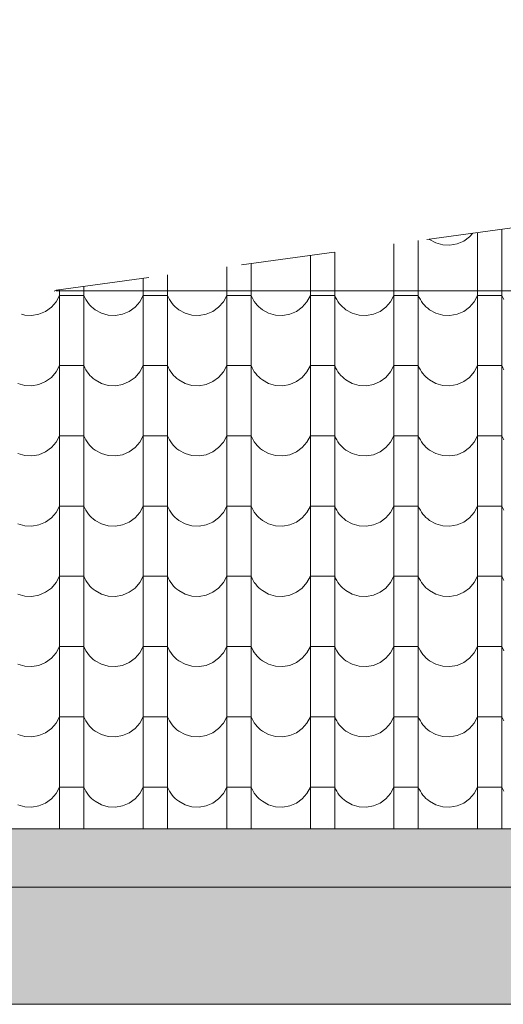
# Model space of a CAD drawing. Header units: millimetres. Extents: x -68772 to 137055, y -73300 to 19650.
# Tile 136 of 212: x 69150 to 70391, y -46900 to -44376. Entities that reach past the tile are written whole.
import ezdxf

# ---------------------------------------------------------------- set-up
doc = ezdxf.new("R2010")
doc.units = ezdxf.units.MM
doc.header["$MEASUREMENT"] = 0
doc.linetypes.add('Przerywana', pattern=[480, 240, -240])
for name, color, linetype, lineweight in [('Nowe_440-K Belki_Nr_pióra__1', 7, 'Continuous', 18), ('Nowe_810-G Ogólne_Nr_pióra__1', 7, 'Continuous', 18), ('Nowe_810-G Ogólne_Nr_pióra__26', 13, 'Continuous', 18), ('Nowe_NIEWIDOCZNE DACHY_Nr_pióra__1', 7, 'Continuous', 18)]:
    doc.layers.add(name, color=color, linetype=linetype, lineweight=lineweight)

# ---------------------------------------------------------------- blocks, each defined once
blk = doc.blocks.new('*X50')
at = {"layer": 'Nowe_810-G Ogólne_Nr_pióra__26', "color": 13, "linetype": 'Continuous', "lineweight": 18}
for p, q in [((70304, -44932.9), (70312.3, -44923.4)), ((70324.8, -44921.7), (70324.8, -45012.5)), ((70387.2, -44913.1), (70387.2, -45012.5)), ((70110.3, -44950.9), (70110.3, -45012.5)), ((70172.7, -44942.4), (70172.7, -45012.5)), ((70200.5, -44938.6), (70201.6, -44939.4)), ((70201.6, -44939.4), (70217.8, -44948.3)), ((70217.8, -44948.3), (70235.5, -44953.3)), ((70235.5, -44953.3), (70253.9, -44954.3)), ((70253.9, -44954.3), (70272.1, -44951)), ((70272.1, -44951), (70289.1, -44943.8)), ((70289.1, -44943.8), (70304, -44932.9)), ((69895.8, -44980.2), (69895.8, -45012.5)), ((69958.2, -44971.7), (69958.2, -45012.5)), ((69743.7, -45000.9), (69743.7, -45012.5)), ((69529.2, -45030.2), (69529.2, -45192.5)), ((69681.3, -45009.4), (69681.3, -45012.5)), ((69681.3, -45012.5), (69681.3, -45192.5)), ((69743.7, -45012.5), (69743.7, -45192.5)), ((69895.8, -45012.5), (69895.8, -45192.5)), ((69958.2, -45012.5), (69958.2, -45192.5)), ((70110.3, -45012.5), (70110.3, -45192.5)), ((70172.7, -45012.5), (70172.7, -45192.5)), ((70324.8, -45012.5), (70324.8, -45192.5)), ((70387.2, -45012.5), (70387.2, -45192.5)), ((69466.8, -45038.7), (69466.8, -45192.5)), ((69252.3, -45067.9), (69252.3, -45192.5)), ((69314.7, -45059.4), (69314.7, -45192.5)), ((69231.5, -45113), (69243.6, -45099)), ((69243.6, -45099), (69252.3, -45082.7)), ((69283.5, -45082.7), (69252.3, -45082.7)), ((69314.7, -45082.7), (69283.5, -45082.7)), ((69314.7, -45082.7), (69317.1, -45088.2)), ((69317.1, -45088.2), (69319.9, -45093.4)), ((69319.9, -45093.4), (69323, -45098.4)), ((69323, -45098.4), (69326.5, -45103.2)), ((69326.5, -45103.2), (69330.3, -45107.7)), ((69446, -45113), (69458.1, -45099)), ((69458.1, -45099), (69466.8, -45082.7)), ((69498, -45082.7), (69466.8, -45082.7)), ((69529.2, -45082.7), (69498, -45082.7)), ((69529.2, -45082.7), (69531.6, -45088.2)), ((69531.6, -45088.2), (69534.4, -45093.4)), ((69534.4, -45093.4), (69537.5, -45098.4)), ((69537.5, -45098.4), (69541, -45103.2)), ((69541, -45103.2), (69544.8, -45107.7)), ((69660.5, -45113), (69672.6, -45099)), ((69672.6, -45099), (69681.3, -45082.7)), ((69712.5, -45082.7), (69681.3, -45082.7)), ((69743.7, -45082.7), (69712.5, -45082.7)), ((69743.7, -45082.7), (69746.1, -45088.2)), ((69746.1, -45088.2), (69748.9, -45093.4)), ((69748.9, -45093.4), (69752, -45098.4)), ((69752, -45098.4), (69755.5, -45103.2)), ((69755.5, -45103.2), (69759.3, -45107.7)), ((69875, -45113), (69887.1, -45099)), ((69887.1, -45099), (69895.8, -45082.7)), ((69927, -45082.7), (69895.8, -45082.7)), ((69958.2, -45082.7), (69927, -45082.7)), ((69958.2, -45082.7), (69960.6, -45088.2)), ((69960.6, -45088.2), (69963.4, -45093.4)), ((69963.4, -45093.4), (69966.5, -45098.4)), ((69966.5, -45098.4), (69970, -45103.2)), ((69970, -45103.2), (69973.8, -45107.7)), ((70089.5, -45113), (70101.6, -45099)), ((70101.6, -45099), (70110.3, -45082.7)), ((70141.5, -45082.7), (70110.3, -45082.7)), ((70172.7, -45082.7), (70141.5, -45082.7)), ((70172.7, -45082.7), (70175.1, -45088.2)), ((70175.1, -45088.2), (70177.9, -45093.4)), ((70177.9, -45093.4), (70181, -45098.4)), ((70181, -45098.4), (70184.5, -45103.2)), ((70184.5, -45103.2), (70188.3, -45107.7)), ((70304, -45113), (70316.1, -45099)), ((70316.1, -45099), (70324.8, -45082.7)), ((70356, -45082.7), (70324.8, -45082.7)), ((70387.2, -45082.7), (70356, -45082.7)), ((70387.2, -45082.7), (70389.6, -45088.2)), ((70389.6, -45088.2), (70392.4, -45093.4)), ((69155, -45131.1), (69163, -45133.4)), ((69181.4, -45134.3), (69199.6, -45131.1)), ((69199.6, -45131.1), (69216.6, -45123.8)), ((69216.6, -45123.8), (69231.5, -45113)), ((69330.3, -45107.7), (69334.4, -45112)), ((69334.4, -45112), (69338.9, -45115.9)), ((69338.9, -45115.9), (69343.6, -45119.5)), ((69343.6, -45119.5), (69359.8, -45128.4)), ((69359.8, -45128.4), (69377.5, -45133.4)), ((69395.9, -45134.3), (69414.1, -45131.1)), ((69414.1, -45131.1), (69431.1, -45123.8)), ((69431.1, -45123.8), (69446, -45113)), ((69544.8, -45107.7), (69548.9, -45112)), ((69548.9, -45112), (69553.4, -45115.9)), ((69553.4, -45115.9), (69558.1, -45119.5)), ((69558.1, -45119.5), (69574.3, -45128.4)), ((69574.3, -45128.4), (69592, -45133.4)), ((69610.4, -45134.3), (69628.6, -45131.1)), ((69628.6, -45131.1), (69645.6, -45123.8)), ((69645.6, -45123.8), (69660.5, -45113)), ((69759.3, -45107.7), (69763.4, -45112)), ((69763.4, -45112), (69767.9, -45115.9)), ((69767.9, -45115.9), (69772.6, -45119.5)), ((69772.6, -45119.5), (69788.8, -45128.4)), ((69788.8, -45128.4), (69806.5, -45133.4)), ((69824.9, -45134.3), (69843.1, -45131.1)), ((69843.1, -45131.1), (69860.1, -45123.8)), ((69860.1, -45123.8), (69875, -45113)), ((69973.8, -45107.7), (69977.9, -45112)), ((69977.9, -45112), (69982.4, -45115.9)), ((69982.4, -45115.9), (69987.1, -45119.5)), ((69987.1, -45119.5), (70003.3, -45128.4)), ((70003.3, -45128.4), (70021, -45133.4)), ((70039.4, -45134.3), (70057.6, -45131.1)), ((70057.6, -45131.1), (70074.6, -45123.8)), ((70074.6, -45123.8), (70089.5, -45113)), ((70188.3, -45107.7), (70192.4, -45112)), ((70192.4, -45112), (70196.9, -45115.9)), ((70196.9, -45115.9), (70201.6, -45119.5)), ((70201.6, -45119.5), (70217.8, -45128.4)), ((70217.8, -45128.4), (70235.5, -45133.4)), ((70253.9, -45134.3), (70272.1, -45131.1)), ((70272.1, -45131.1), (70289.1, -45123.8)), ((70289.1, -45123.8), (70304, -45113)), ((69163, -45133.4), (69181.4, -45134.3)), ((69377.5, -45133.4), (69395.9, -45134.3)), ((69592, -45133.4), (69610.4, -45134.3)), ((69806.5, -45133.4), (69824.9, -45134.3)), ((70021, -45133.4), (70039.4, -45134.3)), ((70235.5, -45133.4), (70253.9, -45134.3)), ((69252.3, -45192.5), (69252.3, -45372.6)), ((69314.7, -45192.5), (69314.7, -45372.6)), ((69466.8, -45192.5), (69466.8, -45372.6)), ((69529.2, -45192.5), (69529.2, -45372.6)), ((69681.3, -45192.5), (69681.3, -45372.6)), ((69743.7, -45192.5), (69743.7, -45372.6)), ((69895.8, -45192.5), (69895.8, -45372.6)), ((69958.2, -45192.5), (69958.2, -45372.6)), ((70110.3, -45192.5), (70110.3, -45372.6)), ((70172.7, -45192.5), (70172.7, -45372.6)), ((70324.8, -45192.5), (70324.8, -45372.6)), ((70387.2, -45192.5), (70387.2, -45372.6)), ((69231.5, -45293), (69243.6, -45279.1)), ((69243.6, -45279.1), (69252.3, -45262.8)), ((69283.5, -45262.8), (69252.3, -45262.8)), ((69314.7, -45262.8), (69283.5, -45262.8)), ((69314.7, -45262.8), (69317.1, -45268.2)), ((69317.1, -45268.2), (69319.9, -45273.5)), ((69319.9, -45273.5), (69323, -45278.5)), ((69323, -45278.5), (69326.5, -45283.3)), ((69326.5, -45283.3), (69330.3, -45287.8)), ((69446, -45293), (69458.1, -45279.1)), ((69458.1, -45279.1), (69466.8, -45262.8)), ((69498, -45262.8), (69466.8, -45262.8)), ((69529.2, -45262.8), (69498, -45262.8)), ((69529.2, -45262.8), (69531.6, -45268.2)), ((69531.6, -45268.2), (69534.4, -45273.5)), ((69534.4, -45273.5), (69537.5, -45278.5)), ((69537.5, -45278.5), (69541, -45283.3)), ((69541, -45283.3), (69544.8, -45287.8)), ((69660.5, -45293), (69672.6, -45279.1)), ((69672.6, -45279.1), (69681.3, -45262.8)), ((69712.5, -45262.8), (69681.3, -45262.8)), ((69743.7, -45262.8), (69712.5, -45262.8)), ((69743.7, -45262.8), (69746.1, -45268.2)), ((69746.1, -45268.2), (69748.9, -45273.5)), ((69748.9, -45273.5), (69752, -45278.5)), ((69752, -45278.5), (69755.5, -45283.3)), ((69755.5, -45283.3), (69759.3, -45287.8)), ((69875, -45293), (69887.1, -45279.1)), ((69887.1, -45279.1), (69895.8, -45262.8)), ((69927, -45262.8), (69895.8, -45262.8)), ((69958.2, -45262.8), (69927, -45262.8)), ((69958.2, -45262.8), (69960.6, -45268.2)), ((69960.6, -45268.2), (69963.4, -45273.5)), ((69963.4, -45273.5), (69966.5, -45278.5)), ((69966.5, -45278.5), (69970, -45283.3)), ((69970, -45283.3), (69973.8, -45287.8)), ((70089.5, -45293), (70101.6, -45279.1)), ((70101.6, -45279.1), (70110.3, -45262.8)), ((70141.5, -45262.8), (70110.3, -45262.8)), ((70172.7, -45262.8), (70141.5, -45262.8)), ((70172.7, -45262.8), (70175.1, -45268.2)), ((70175.1, -45268.2), (70177.9, -45273.5)), ((70177.9, -45273.5), (70181, -45278.5)), ((70181, -45278.5), (70184.5, -45283.3)), ((70184.5, -45283.3), (70188.3, -45287.8)), ((70304, -45293), (70316.1, -45279.1)), ((70316.1, -45279.1), (70324.8, -45262.8)), ((70356, -45262.8), (70324.8, -45262.8)), ((70387.2, -45262.8), (70356, -45262.8)), ((70387.2, -45262.8), (70389.6, -45268.2)), ((70389.6, -45268.2), (70392.4, -45273.5)), ((69145.3, -45308.4), (69163, -45313.4)), ((69199.6, -45311.1), (69216.6, -45303.9)), ((69216.6, -45303.9), (69231.5, -45293)), ((69330.3, -45287.8), (69334.4, -45292)), ((69334.4, -45292), (69338.9, -45295.9)), ((69338.9, -45295.9), (69343.6, -45299.5)), ((69343.6, -45299.5), (69359.8, -45308.4)), ((69359.8, -45308.4), (69377.5, -45313.4)), ((69414.1, -45311.1), (69431.1, -45303.9)), ((69431.1, -45303.9), (69446, -45293)), ((69544.8, -45287.8), (69548.9, -45292)), ((69548.9, -45292), (69553.4, -45295.9)), ((69553.4, -45295.9), (69558.1, -45299.5)), ((69558.1, -45299.5), (69574.3, -45308.4)), ((69574.3, -45308.4), (69592, -45313.4)), ((69628.6, -45311.1), (69645.6, -45303.9)), ((69645.6, -45303.9), (69660.5, -45293)), ((69759.3, -45287.8), (69763.4, -45292)), ((69763.4, -45292), (69767.9, -45295.9)), ((69767.9, -45295.9), (69772.6, -45299.5)), ((69772.6, -45299.5), (69788.8, -45308.4)), ((69788.8, -45308.4), (69806.5, -45313.4)), ((69843.1, -45311.1), (69860.1, -45303.9)), ((69860.1, -45303.9), (69875, -45293)), ((69973.8, -45287.8), (69977.9, -45292)), ((69977.9, -45292), (69982.4, -45295.9)), ((69982.4, -45295.9), (69987.1, -45299.5)), ((69987.1, -45299.5), (70003.3, -45308.4)), ((70003.3, -45308.4), (70021, -45313.4)), ((70057.6, -45311.1), (70074.6, -45303.9)), ((70074.6, -45303.9), (70089.5, -45293)), ((70188.3, -45287.8), (70192.4, -45292)), ((70192.4, -45292), (70196.9, -45295.9)), ((70196.9, -45295.9), (70201.6, -45299.5)), ((70201.6, -45299.5), (70217.8, -45308.4)), ((70217.8, -45308.4), (70235.5, -45313.4)), ((70272.1, -45311.1), (70289.1, -45303.9)), ((70289.1, -45303.9), (70304, -45293)), ((69163, -45313.4), (69181.4, -45314.4)), ((69181.4, -45314.4), (69199.6, -45311.1)), ((69377.5, -45313.4), (69395.9, -45314.4)), ((69395.9, -45314.4), (69414.1, -45311.1)), ((69592, -45313.4), (69610.4, -45314.4)), ((69610.4, -45314.4), (69628.6, -45311.1)), ((69806.5, -45313.4), (69824.9, -45314.4)), ((69824.9, -45314.4), (69843.1, -45311.1)), ((70021, -45313.4), (70039.4, -45314.4)), ((70039.4, -45314.4), (70057.6, -45311.1)), ((70235.5, -45313.4), (70253.9, -45314.4)), ((70253.9, -45314.4), (70272.1, -45311.1)), ((69252.3, -45372.6), (69252.3, -45552.6)), ((69314.7, -45372.6), (69314.7, -45552.6)), ((69466.8, -45372.6), (69466.8, -45552.6)), ((69529.2, -45372.6), (69529.2, -45552.6)), ((69681.3, -45372.6), (69681.3, -45552.6)), ((69743.7, -45372.6), (69743.7, -45552.6)), ((69895.8, -45372.6), (69895.8, -45552.6)), ((69958.2, -45372.6), (69958.2, -45552.6)), ((70110.3, -45372.6), (70110.3, -45552.6)), ((70172.7, -45372.6), (70172.7, -45552.6)), ((70324.8, -45372.6), (70324.8, -45552.6)), ((70387.2, -45372.6), (70387.2, -45552.6)), ((69231.5, -45473.1), (69243.6, -45459.1)), ((69243.6, -45459.1), (69252.3, -45442.8)), ((69283.5, -45442.8), (69252.3, -45442.8)), ((69314.7, -45442.8), (69283.5, -45442.8)), ((69314.7, -45442.8), (69317.1, -45448.3)), ((69317.1, -45448.3), (69319.9, -45453.5)), ((69319.9, -45453.5), (69323, -45458.5)), ((69323, -45458.5), (69326.5, -45463.3)), ((69446, -45473.1), (69458.1, -45459.1)), ((69458.1, -45459.1), (69466.8, -45442.8)), ((69498, -45442.8), (69466.8, -45442.8)), ((69529.2, -45442.8), (69498, -45442.8)), ((69529.2, -45442.8), (69531.6, -45448.3)), ((69531.6, -45448.3), (69534.4, -45453.5)), ((69534.4, -45453.5), (69537.5, -45458.5)), ((69537.5, -45458.5), (69541, -45463.3)), ((69660.5, -45473.1), (69672.6, -45459.1)), ((69672.6, -45459.1), (69681.3, -45442.8)), ((69712.5, -45442.8), (69681.3, -45442.8)), ((69743.7, -45442.8), (69712.5, -45442.8)), ((69743.7, -45442.8), (69746.1, -45448.3)), ((69746.1, -45448.3), (69748.9, -45453.5)), ((69748.9, -45453.5), (69752, -45458.5)), ((69752, -45458.5), (69755.5, -45463.3)), ((69875, -45473.1), (69887.1, -45459.1)), ((69887.1, -45459.1), (69895.8, -45442.8)), ((69927, -45442.8), (69895.8, -45442.8)), ((69958.2, -45442.8), (69927, -45442.8)), ((69958.2, -45442.8), (69960.6, -45448.3)), ((69960.6, -45448.3), (69963.4, -45453.5)), ((69963.4, -45453.5), (69966.5, -45458.5)), ((69966.5, -45458.5), (69970, -45463.3)), ((70089.5, -45473.1), (70101.6, -45459.1)), ((70101.6, -45459.1), (70110.3, -45442.8)), ((70141.5, -45442.8), (70110.3, -45442.8)), ((70172.7, -45442.8), (70141.5, -45442.8)), ((70172.7, -45442.8), (70175.1, -45448.3)), ((70175.1, -45448.3), (70177.9, -45453.5)), ((70177.9, -45453.5), (70181, -45458.5)), ((70181, -45458.5), (70184.5, -45463.3)), ((70304, -45473.1), (70316.1, -45459.1)), ((70316.1, -45459.1), (70324.8, -45442.8)), ((70356, -45442.8), (70324.8, -45442.8)), ((70387.2, -45442.8), (70356, -45442.8)), ((70387.2, -45442.8), (70389.6, -45448.3)), ((70389.6, -45448.3), (70392.4, -45453.5)), ((69199.6, -45491.2), (69216.6, -45483.9)), ((69216.6, -45483.9), (69231.5, -45473.1)), ((69326.5, -45463.3), (69330.3, -45467.8)), ((69330.3, -45467.8), (69334.4, -45472.1)), ((69334.4, -45472.1), (69338.9, -45476)), ((69338.9, -45476), (69343.6, -45479.6)), ((69343.6, -45479.6), (69359.8, -45488.5)), ((69414.1, -45491.2), (69431.1, -45483.9)), ((69431.1, -45483.9), (69446, -45473.1)), ((69541, -45463.3), (69544.8, -45467.8)), ((69544.8, -45467.8), (69548.9, -45472.1)), ((69548.9, -45472.1), (69553.4, -45476)), ((69553.4, -45476), (69558.1, -45479.6)), ((69558.1, -45479.6), (69574.3, -45488.5)), ((69628.6, -45491.2), (69645.6, -45483.9)), ((69645.6, -45483.9), (69660.5, -45473.1)), ((69755.5, -45463.3), (69759.3, -45467.8)), ((69759.3, -45467.8), (69763.4, -45472.1)), ((69763.4, -45472.1), (69767.9, -45476)), ((69767.9, -45476), (69772.6, -45479.6)), ((69772.6, -45479.6), (69788.8, -45488.5)), ((69843.1, -45491.2), (69860.1, -45483.9)), ((69860.1, -45483.9), (69875, -45473.1)), ((69970, -45463.3), (69973.8, -45467.8)), ((69973.8, -45467.8), (69977.9, -45472.1)), ((69977.9, -45472.1), (69982.4, -45476)), ((69982.4, -45476), (69987.1, -45479.6)), ((69987.1, -45479.6), (70003.3, -45488.5)), ((70057.6, -45491.2), (70074.6, -45483.9)), ((70074.6, -45483.9), (70089.5, -45473.1)), ((70184.5, -45463.3), (70188.3, -45467.8)), ((70188.3, -45467.8), (70192.4, -45472.1)), ((70192.4, -45472.1), (70196.9, -45476)), ((70196.9, -45476), (70201.6, -45479.6)), ((70201.6, -45479.6), (70217.8, -45488.5)), ((70272.1, -45491.2), (70289.1, -45483.9)), ((70289.1, -45483.9), (70304, -45473.1)), ((69145.3, -45488.5), (69163, -45493.5)), ((69163, -45493.5), (69181.4, -45494.4)), ((69181.4, -45494.4), (69199.6, -45491.2)), ((69359.8, -45488.5), (69377.5, -45493.5)), ((69377.5, -45493.5), (69395.9, -45494.4)), ((69395.9, -45494.4), (69414.1, -45491.2)), ((69574.3, -45488.5), (69592, -45493.5)), ((69592, -45493.5), (69610.4, -45494.4)), ((69610.4, -45494.4), (69628.6, -45491.2)), ((69788.8, -45488.5), (69806.5, -45493.5)), ((69806.5, -45493.5), (69824.9, -45494.4)), ((69824.9, -45494.4), (69843.1, -45491.2)), ((70003.3, -45488.5), (70021, -45493.5)), ((70021, -45493.5), (70039.4, -45494.4)), ((70039.4, -45494.4), (70057.6, -45491.2)), ((70217.8, -45488.5), (70235.5, -45493.5)), ((70235.5, -45493.5), (70253.9, -45494.4)), ((70253.9, -45494.4), (70272.1, -45491.2)), ((69252.3, -45552.6), (69252.3, -45732.7)), ((69314.7, -45552.6), (69314.7, -45732.7)), ((69466.8, -45552.6), (69466.8, -45732.7)), ((69529.2, -45552.6), (69529.2, -45732.7)), ((69681.3, -45552.6), (69681.3, -45732.7)), ((69743.7, -45552.6), (69743.7, -45732.7)), ((69895.8, -45552.6), (69895.8, -45732.7)), ((69958.2, -45552.6), (69958.2, -45732.7)), ((70110.3, -45552.6), (70110.3, -45732.7)), ((70172.7, -45552.6), (70172.7, -45732.7)), ((70324.8, -45552.6), (70324.8, -45732.7)), ((70387.2, -45552.6), (70387.2, -45732.7)), ((69243.6, -45639.2), (69252.3, -45622.9)), ((69283.5, -45622.9), (69252.3, -45622.9)), ((69314.7, -45622.9), (69283.5, -45622.9)), ((69314.7, -45622.9), (69317.1, -45628.3)), ((69317.1, -45628.3), (69319.9, -45633.6)), ((69319.9, -45633.6), (69323, -45638.6)), ((69458.1, -45639.2), (69466.8, -45622.9)), ((69498, -45622.9), (69466.8, -45622.9)), ((69529.2, -45622.9), (69498, -45622.9)), ((69529.2, -45622.9), (69531.6, -45628.3)), ((69531.6, -45628.3), (69534.4, -45633.6)), ((69534.4, -45633.6), (69537.5, -45638.6)), ((69672.6, -45639.2), (69681.3, -45622.9)), ((69712.5, -45622.9), (69681.3, -45622.9)), ((69743.7, -45622.9), (69712.5, -45622.9)), ((69743.7, -45622.9), (69746.1, -45628.3)), ((69746.1, -45628.3), (69748.9, -45633.6)), ((69748.9, -45633.6), (69752, -45638.6)), ((69887.1, -45639.2), (69895.8, -45622.9)), ((69927, -45622.9), (69895.8, -45622.9)), ((69958.2, -45622.9), (69927, -45622.9)), ((69958.2, -45622.9), (69960.6, -45628.3)), ((69960.6, -45628.3), (69963.4, -45633.6)), ((69963.4, -45633.6), (69966.5, -45638.6)), ((70101.6, -45639.2), (70110.3, -45622.9)), ((70141.5, -45622.9), (70110.3, -45622.9)), ((70172.7, -45622.9), (70141.5, -45622.9)), ((70172.7, -45622.9), (70175.1, -45628.3)), ((70175.1, -45628.3), (70177.9, -45633.6)), ((70177.9, -45633.6), (70181, -45638.6)), ((70316.1, -45639.2), (70324.8, -45622.9)), ((70356, -45622.9), (70324.8, -45622.9)), ((70387.2, -45622.9), (70356, -45622.9)), ((70387.2, -45622.9), (70389.6, -45628.3)), ((70389.6, -45628.3), (70392.4, -45633.6)), ((69216.6, -45664), (69231.5, -45653.1)), ((69231.5, -45653.1), (69243.6, -45639.2)), ((69323, -45638.6), (69326.5, -45643.4)), ((69326.5, -45643.4), (69330.3, -45647.9)), ((69330.3, -45647.9), (69334.4, -45652.1)), ((69334.4, -45652.1), (69338.9, -45656)), ((69338.9, -45656), (69343.6, -45659.6)), ((69343.6, -45659.6), (69359.8, -45668.5)), ((69431.1, -45664), (69446, -45653.1)), ((69446, -45653.1), (69458.1, -45639.2)), ((69537.5, -45638.6), (69541, -45643.4)), ((69541, -45643.4), (69544.8, -45647.9)), ((69544.8, -45647.9), (69548.9, -45652.1)), ((69548.9, -45652.1), (69553.4, -45656)), ((69553.4, -45656), (69558.1, -45659.6)), ((69558.1, -45659.6), (69574.3, -45668.5)), ((69645.6, -45664), (69660.5, -45653.1)), ((69660.5, -45653.1), (69672.6, -45639.2)), ((69752, -45638.6), (69755.5, -45643.4)), ((69755.5, -45643.4), (69759.3, -45647.9)), ((69759.3, -45647.9), (69763.4, -45652.1)), ((69763.4, -45652.1), (69767.9, -45656)), ((69767.9, -45656), (69772.6, -45659.6)), ((69772.6, -45659.6), (69788.8, -45668.5)), ((69860.1, -45664), (69875, -45653.1)), ((69875, -45653.1), (69887.1, -45639.2)), ((69966.5, -45638.6), (69970, -45643.4)), ((69970, -45643.4), (69973.8, -45647.9)), ((69973.8, -45647.9), (69977.9, -45652.1)), ((69977.9, -45652.1), (69982.4, -45656)), ((69982.4, -45656), (69987.1, -45659.6)), ((69987.1, -45659.6), (70003.3, -45668.5)), ((70074.6, -45664), (70089.5, -45653.1)), ((70089.5, -45653.1), (70101.6, -45639.2)), ((70181, -45638.6), (70184.5, -45643.4)), ((70184.5, -45643.4), (70188.3, -45647.9)), ((70188.3, -45647.9), (70192.4, -45652.1)), ((70192.4, -45652.1), (70196.9, -45656)), ((70196.9, -45656), (70201.6, -45659.6)), ((70201.6, -45659.6), (70217.8, -45668.5)), ((70289.1, -45664), (70304, -45653.1)), ((70304, -45653.1), (70316.1, -45639.2)), ((69145.3, -45668.5), (69163, -45673.5)), ((69163, -45673.5), (69181.4, -45674.5)), ((69181.4, -45674.5), (69199.6, -45671.2)), ((69199.6, -45671.2), (69216.6, -45664)), ((69359.8, -45668.5), (69377.5, -45673.5)), ((69377.5, -45673.5), (69395.9, -45674.5)), ((69395.9, -45674.5), (69414.1, -45671.2)), ((69414.1, -45671.2), (69431.1, -45664)), ((69574.3, -45668.5), (69592, -45673.5)), ((69592, -45673.5), (69610.4, -45674.5)), ((69610.4, -45674.5), (69628.6, -45671.2)), ((69628.6, -45671.2), (69645.6, -45664)), ((69788.8, -45668.5), (69806.5, -45673.5)), ((69806.5, -45673.5), (69824.9, -45674.5)), ((69824.9, -45674.5), (69843.1, -45671.2)), ((69843.1, -45671.2), (69860.1, -45664)), ((70003.3, -45668.5), (70021, -45673.5)), ((70021, -45673.5), (70039.4, -45674.5)), ((70039.4, -45674.5), (70057.6, -45671.2)), ((70057.6, -45671.2), (70074.6, -45664)), ((70217.8, -45668.5), (70235.5, -45673.5)), ((70235.5, -45673.5), (70253.9, -45674.5)), ((70253.9, -45674.5), (70272.1, -45671.2)), ((70272.1, -45671.2), (70289.1, -45664)), ((69252.3, -45732.7), (69252.3, -45912.7)), ((69314.7, -45732.7), (69314.7, -45912.7)), ((69466.8, -45732.7), (69466.8, -45912.7)), ((69529.2, -45732.7), (69529.2, -45912.7)), ((69681.3, -45732.7), (69681.3, -45912.7)), ((69743.7, -45732.7), (69743.7, -45912.7)), ((69895.8, -45732.7), (69895.8, -45912.7)), ((69958.2, -45732.7), (69958.2, -45912.7)), ((70110.3, -45732.7), (70110.3, -45912.7)), ((70172.7, -45732.7), (70172.7, -45912.7)), ((70324.8, -45732.7), (70324.8, -45912.7)), ((70387.2, -45732.7), (70387.2, -45912.7)), ((69243.6, -45819.2), (69252.3, -45802.9)), ((69283.5, -45802.9), (69252.3, -45802.9)), ((69314.7, -45802.9), (69283.5, -45802.9)), ((69314.7, -45802.9), (69317.1, -45808.4)), ((69317.1, -45808.4), (69319.9, -45813.6)), ((69458.1, -45819.2), (69466.8, -45802.9)), ((69498, -45802.9), (69466.8, -45802.9)), ((69529.2, -45802.9), (69498, -45802.9)), ((69529.2, -45802.9), (69531.6, -45808.4)), ((69531.6, -45808.4), (69534.4, -45813.6)), ((69672.6, -45819.2), (69681.3, -45802.9)), ((69712.5, -45802.9), (69681.3, -45802.9)), ((69743.7, -45802.9), (69712.5, -45802.9)), ((69743.7, -45802.9), (69746.1, -45808.4)), ((69746.1, -45808.4), (69748.9, -45813.6)), ((69887.1, -45819.2), (69895.8, -45802.9)), ((69927, -45802.9), (69895.8, -45802.9)), ((69958.2, -45802.9), (69927, -45802.9)), ((69958.2, -45802.9), (69960.6, -45808.4)), ((69960.6, -45808.4), (69963.4, -45813.6)), ((70101.6, -45819.2), (70110.3, -45802.9)), ((70141.5, -45802.9), (70110.3, -45802.9)), ((70172.7, -45802.9), (70141.5, -45802.9)), ((70172.7, -45802.9), (70175.1, -45808.4)), ((70175.1, -45808.4), (70177.9, -45813.6)), ((70316.1, -45819.2), (70324.8, -45802.9)), ((70356, -45802.9), (70324.8, -45802.9)), ((70387.2, -45802.9), (70356, -45802.9)), ((70387.2, -45802.9), (70389.6, -45808.4)), ((70389.6, -45808.4), (70392.4, -45813.6)), ((69216.6, -45844), (69231.5, -45833.2)), ((69231.5, -45833.2), (69243.6, -45819.2)), ((69319.9, -45813.6), (69323, -45818.6)), ((69323, -45818.6), (69326.5, -45823.4)), ((69326.5, -45823.4), (69330.3, -45827.9)), ((69330.3, -45827.9), (69334.4, -45832.2)), ((69334.4, -45832.2), (69338.9, -45836.1)), ((69338.9, -45836.1), (69343.6, -45839.7)), ((69431.1, -45844), (69446, -45833.2)), ((69446, -45833.2), (69458.1, -45819.2)), ((69534.4, -45813.6), (69537.5, -45818.6)), ((69537.5, -45818.6), (69541, -45823.4)), ((69541, -45823.4), (69544.8, -45827.9)), ((69544.8, -45827.9), (69548.9, -45832.2)), ((69548.9, -45832.2), (69553.4, -45836.1)), ((69553.4, -45836.1), (69558.1, -45839.7)), ((69645.6, -45844), (69660.5, -45833.2)), ((69660.5, -45833.2), (69672.6, -45819.2)), ((69748.9, -45813.6), (69752, -45818.6)), ((69752, -45818.6), (69755.5, -45823.4)), ((69755.5, -45823.4), (69759.3, -45827.9)), ((69759.3, -45827.9), (69763.4, -45832.2)), ((69763.4, -45832.2), (69767.9, -45836.1)), ((69767.9, -45836.1), (69772.6, -45839.7)), ((69860.1, -45844), (69875, -45833.2)), ((69875, -45833.2), (69887.1, -45819.2)), ((69963.4, -45813.6), (69966.5, -45818.6)), ((69966.5, -45818.6), (69970, -45823.4)), ((69970, -45823.4), (69973.8, -45827.9)), ((69973.8, -45827.9), (69977.9, -45832.2)), ((69977.9, -45832.2), (69982.4, -45836.1)), ((69982.4, -45836.1), (69987.1, -45839.7)), ((70074.6, -45844), (70089.5, -45833.2)), ((70089.5, -45833.2), (70101.6, -45819.2)), ((70177.9, -45813.6), (70181, -45818.6)), ((70181, -45818.6), (70184.5, -45823.4)), ((70184.5, -45823.4), (70188.3, -45827.9)), ((70188.3, -45827.9), (70192.4, -45832.2)), ((70192.4, -45832.2), (70196.9, -45836.1)), ((70196.9, -45836.1), (70201.6, -45839.7)), ((70289.1, -45844), (70304, -45833.2)), ((70304, -45833.2), (70316.1, -45819.2)), ((69145.3, -45848.6), (69163, -45853.6)), ((69163, -45853.6), (69181.4, -45854.5)), ((69181.4, -45854.5), (69199.6, -45851.3)), ((69199.6, -45851.3), (69216.6, -45844)), ((69343.6, -45839.7), (69359.8, -45848.6)), ((69359.8, -45848.6), (69377.5, -45853.6)), ((69377.5, -45853.6), (69395.9, -45854.5)), ((69395.9, -45854.5), (69414.1, -45851.3)), ((69414.1, -45851.3), (69431.1, -45844)), ((69558.1, -45839.7), (69574.3, -45848.6)), ((69574.3, -45848.6), (69592, -45853.6)), ((69592, -45853.6), (69610.4, -45854.5)), ((69610.4, -45854.5), (69628.6, -45851.3)), ((69628.6, -45851.3), (69645.6, -45844)), ((69772.6, -45839.7), (69788.8, -45848.6)), ((69788.8, -45848.6), (69806.5, -45853.6)), ((69806.5, -45853.6), (69824.9, -45854.5)), ((69824.9, -45854.5), (69843.1, -45851.3)), ((69843.1, -45851.3), (69860.1, -45844)), ((69987.1, -45839.7), (70003.3, -45848.6)), ((70003.3, -45848.6), (70021, -45853.6)), ((70021, -45853.6), (70039.4, -45854.5)), ((70039.4, -45854.5), (70057.6, -45851.3)), ((70057.6, -45851.3), (70074.6, -45844)), ((70201.6, -45839.7), (70217.8, -45848.6)), ((70217.8, -45848.6), (70235.5, -45853.6)), ((70235.5, -45853.6), (70253.9, -45854.5)), ((70253.9, -45854.5), (70272.1, -45851.3)), ((70272.1, -45851.3), (70289.1, -45844)), ((69252.3, -45912.7), (69252.3, -46092.8)), ((69314.7, -45912.7), (69314.7, -46092.8)), ((69466.8, -45912.7), (69466.8, -46092.8)), ((69529.2, -45912.7), (69529.2, -46092.8)), ((69681.3, -45912.7), (69681.3, -46092.8)), ((69743.7, -45912.7), (69743.7, -46092.8)), ((69895.8, -45912.7), (69895.8, -46092.8)), ((69958.2, -45912.7), (69958.2, -46092.8)), ((70110.3, -45912.7), (70110.3, -46092.8)), ((70172.7, -45912.7), (70172.7, -46092.8)), ((70324.8, -45912.7), (70324.8, -46092.8)), ((70387.2, -45912.7), (70387.2, -46092.8)), ((69243.6, -45999.3), (69252.3, -45983)), ((69283.5, -45983), (69252.3, -45983)), ((69314.7, -45983), (69283.5, -45983)), ((69314.7, -45983), (69317.1, -45988.4)), ((69317.1, -45988.4), (69319.9, -45993.7)), ((69458.1, -45999.3), (69466.8, -45983)), ((69498, -45983), (69466.8, -45983)), ((69529.2, -45983), (69498, -45983)), ((69529.2, -45983), (69531.6, -45988.4)), ((69531.6, -45988.4), (69534.4, -45993.7)), ((69672.6, -45999.3), (69681.3, -45983)), ((69712.5, -45983), (69681.3, -45983)), ((69743.7, -45983), (69712.5, -45983)), ((69743.7, -45983), (69746.1, -45988.4)), ((69746.1, -45988.4), (69748.9, -45993.7)), ((69887.1, -45999.3), (69895.8, -45983)), ((69927, -45983), (69895.8, -45983)), ((69958.2, -45983), (69927, -45983)), ((69958.2, -45983), (69960.6, -45988.4)), ((69960.6, -45988.4), (69963.4, -45993.7)), ((70101.6, -45999.3), (70110.3, -45983)), ((70141.5, -45983), (70110.3, -45983)), ((70172.7, -45983), (70141.5, -45983)), ((70172.7, -45983), (70175.1, -45988.4)), ((70175.1, -45988.4), (70177.9, -45993.7)), ((70316.1, -45999.3), (70324.8, -45983)), ((70356, -45983), (70324.8, -45983)), ((70387.2, -45983), (70356, -45983)), ((70387.2, -45983), (70389.6, -45988.4)), ((70389.6, -45988.4), (70392.4, -45993.7)), ((69216.6, -46024.1), (69231.5, -46013.2)), ((69231.5, -46013.2), (69243.6, -45999.3)), ((69319.9, -45993.7), (69323, -45998.7)), ((69323, -45998.7), (69326.5, -46003.5)), ((69326.5, -46003.5), (69330.3, -46008)), ((69330.3, -46008), (69334.4, -46012.2)), ((69334.4, -46012.2), (69338.9, -46016.1)), ((69431.1, -46024.1), (69446, -46013.2)), ((69446, -46013.2), (69458.1, -45999.3)), ((69534.4, -45993.7), (69537.5, -45998.7)), ((69537.5, -45998.7), (69541, -46003.5)), ((69541, -46003.5), (69544.8, -46008)), ((69544.8, -46008), (69548.9, -46012.2)), ((69548.9, -46012.2), (69553.4, -46016.1)), ((69645.6, -46024.1), (69660.5, -46013.2)), ((69660.5, -46013.2), (69672.6, -45999.3)), ((69748.9, -45993.7), (69752, -45998.7)), ((69752, -45998.7), (69755.5, -46003.5)), ((69755.5, -46003.5), (69759.3, -46008)), ((69759.3, -46008), (69763.4, -46012.2)), ((69763.4, -46012.2), (69767.9, -46016.1)), ((69860.1, -46024.1), (69875, -46013.2)), ((69875, -46013.2), (69887.1, -45999.3)), ((69963.4, -45993.7), (69966.5, -45998.7)), ((69966.5, -45998.7), (69970, -46003.5)), ((69970, -46003.5), (69973.8, -46008)), ((69973.8, -46008), (69977.9, -46012.2)), ((69977.9, -46012.2), (69982.4, -46016.1)), ((70074.6, -46024.1), (70089.5, -46013.2)), ((70089.5, -46013.2), (70101.6, -45999.3)), ((70177.9, -45993.7), (70181, -45998.7)), ((70181, -45998.7), (70184.5, -46003.5)), ((70184.5, -46003.5), (70188.3, -46008)), ((70188.3, -46008), (70192.4, -46012.2)), ((70192.4, -46012.2), (70196.9, -46016.1)), ((70289.1, -46024.1), (70304, -46013.2)), ((70304, -46013.2), (70316.1, -45999.3)), ((69145.3, -46028.6), (69163, -46033.6)), ((69163, -46033.6), (69181.4, -46034.6)), ((69181.4, -46034.6), (69199.6, -46031.3)), ((69199.6, -46031.3), (69216.6, -46024.1)), ((69338.9, -46016.1), (69343.6, -46019.7)), ((69343.6, -46019.7), (69359.8, -46028.6)), ((69359.8, -46028.6), (69377.5, -46033.6)), ((69377.5, -46033.6), (69395.9, -46034.6)), ((69395.9, -46034.6), (69414.1, -46031.3)), ((69414.1, -46031.3), (69431.1, -46024.1)), ((69553.4, -46016.1), (69558.1, -46019.7)), ((69558.1, -46019.7), (69574.3, -46028.6)), ((69574.3, -46028.6), (69592, -46033.6)), ((69592, -46033.6), (69610.4, -46034.6)), ((69610.4, -46034.6), (69628.6, -46031.3)), ((69628.6, -46031.3), (69645.6, -46024.1)), ((69767.9, -46016.1), (69772.6, -46019.7)), ((69772.6, -46019.7), (69788.8, -46028.6)), ((69788.8, -46028.6), (69806.5, -46033.6)), ((69806.5, -46033.6), (69824.9, -46034.6)), ((69824.9, -46034.6), (69843.1, -46031.3)), ((69843.1, -46031.3), (69860.1, -46024.1)), ((69982.4, -46016.1), (69987.1, -46019.7)), ((69987.1, -46019.7), (70003.3, -46028.6)), ((70003.3, -46028.6), (70021, -46033.6)), ((70021, -46033.6), (70039.4, -46034.6)), ((70039.4, -46034.6), (70057.6, -46031.3)), ((70057.6, -46031.3), (70074.6, -46024.1)), ((70196.9, -46016.1), (70201.6, -46019.7)), ((70201.6, -46019.7), (70217.8, -46028.6)), ((70217.8, -46028.6), (70235.5, -46033.6)), ((70235.5, -46033.6), (70253.9, -46034.6)), ((70253.9, -46034.6), (70272.1, -46031.3)), ((70272.1, -46031.3), (70289.1, -46024.1)), ((69252.3, -46092.8), (69252.3, -46272.8)), ((69314.7, -46092.8), (69314.7, -46272.8)), ((69466.8, -46092.8), (69466.8, -46272.8)), ((69529.2, -46092.8), (69529.2, -46272.8)), ((69681.3, -46092.8), (69681.3, -46272.8)), ((69743.7, -46092.8), (69743.7, -46272.8)), ((69895.8, -46092.8), (69895.8, -46272.8)), ((69958.2, -46092.8), (69958.2, -46272.8)), ((70110.3, -46092.8), (70110.3, -46272.8)), ((70172.7, -46092.8), (70172.7, -46272.8)), ((70324.8, -46092.8), (70324.8, -46272.8)), ((70387.2, -46092.8), (70387.2, -46272.8)), ((69243.6, -46179.3), (69252.3, -46163)), ((69283.5, -46163), (69252.3, -46163)), ((69314.7, -46163), (69283.5, -46163)), ((69314.7, -46163), (69317.1, -46168.5)), ((69458.1, -46179.3), (69466.8, -46163)), ((69498, -46163), (69466.8, -46163)), ((69529.2, -46163), (69498, -46163)), ((69529.2, -46163), (69531.6, -46168.5)), ((69672.6, -46179.3), (69681.3, -46163)), ((69712.5, -46163), (69681.3, -46163)), ((69743.7, -46163), (69712.5, -46163)), ((69743.7, -46163), (69746.1, -46168.5)), ((69887.1, -46179.3), (69895.8, -46163)), ((69927, -46163), (69895.8, -46163)), ((69958.2, -46163), (69927, -46163)), ((69958.2, -46163), (69960.6, -46168.5)), ((70101.6, -46179.3), (70110.3, -46163)), ((70141.5, -46163), (70110.3, -46163)), ((70172.7, -46163), (70141.5, -46163)), ((70172.7, -46163), (70175.1, -46168.5)), ((70316.1, -46179.3), (70324.8, -46163)), ((70356, -46163), (70324.8, -46163)), ((70387.2, -46163), (70356, -46163)), ((70387.2, -46163), (70389.6, -46168.5)), ((69231.5, -46193.3), (69243.6, -46179.3)), ((69317.1, -46168.5), (69319.9, -46173.7)), ((69319.9, -46173.7), (69323, -46178.7)), ((69323, -46178.7), (69326.5, -46183.5)), ((69326.5, -46183.5), (69330.3, -46188)), ((69330.3, -46188), (69334.4, -46192.3)), ((69446, -46193.3), (69458.1, -46179.3)), ((69531.6, -46168.5), (69534.4, -46173.7)), ((69534.4, -46173.7), (69537.5, -46178.7)), ((69537.5, -46178.7), (69541, -46183.5)), ((69541, -46183.5), (69544.8, -46188)), ((69544.8, -46188), (69548.9, -46192.3)), ((69660.5, -46193.3), (69672.6, -46179.3)), ((69746.1, -46168.5), (69748.9, -46173.7)), ((69748.9, -46173.7), (69752, -46178.7)), ((69752, -46178.7), (69755.5, -46183.5)), ((69755.5, -46183.5), (69759.3, -46188)), ((69759.3, -46188), (69763.4, -46192.3)), ((69875, -46193.3), (69887.1, -46179.3)), ((69960.6, -46168.5), (69963.4, -46173.7)), ((69963.4, -46173.7), (69966.5, -46178.7)), ((69966.5, -46178.7), (69970, -46183.5)), ((69970, -46183.5), (69973.8, -46188)), ((69973.8, -46188), (69977.9, -46192.3)), ((70089.5, -46193.3), (70101.6, -46179.3)), ((70175.1, -46168.5), (70177.9, -46173.7)), ((70177.9, -46173.7), (70181, -46178.7)), ((70181, -46178.7), (70184.5, -46183.5)), ((70184.5, -46183.5), (70188.3, -46188)), ((70188.3, -46188), (70192.4, -46192.3)), ((70304, -46193.3), (70316.1, -46179.3)), ((70389.6, -46168.5), (70392.4, -46173.7)), ((69145.3, -46208.7), (69163, -46213.7)), ((69163, -46213.7), (69181.4, -46214.6)), ((69181.4, -46214.6), (69199.6, -46211.4)), ((69199.6, -46211.4), (69216.6, -46204.1)), ((69216.6, -46204.1), (69231.5, -46193.3)), ((69334.4, -46192.3), (69338.9, -46196.2)), ((69338.9, -46196.2), (69343.6, -46199.8)), ((69343.6, -46199.8), (69359.8, -46208.7)), ((69359.8, -46208.7), (69377.5, -46213.7)), ((69377.5, -46213.7), (69395.9, -46214.6)), ((69395.9, -46214.6), (69414.1, -46211.4)), ((69414.1, -46211.4), (69431.1, -46204.1)), ((69431.1, -46204.1), (69446, -46193.3)), ((69548.9, -46192.3), (69553.4, -46196.2)), ((69553.4, -46196.2), (69558.1, -46199.8)), ((69558.1, -46199.8), (69574.3, -46208.7)), ((69574.3, -46208.7), (69592, -46213.7)), ((69592, -46213.7), (69610.4, -46214.6)), ((69610.4, -46214.6), (69628.6, -46211.4)), ((69628.6, -46211.4), (69645.6, -46204.1)), ((69645.6, -46204.1), (69660.5, -46193.3)), ((69763.4, -46192.3), (69767.9, -46196.2)), ((69767.9, -46196.2), (69772.6, -46199.8)), ((69772.6, -46199.8), (69788.8, -46208.7)), ((69788.8, -46208.7), (69806.5, -46213.7)), ((69806.5, -46213.7), (69824.9, -46214.6)), ((69824.9, -46214.6), (69843.1, -46211.4)), ((69843.1, -46211.4), (69860.1, -46204.1)), ((69860.1, -46204.1), (69875, -46193.3)), ((69977.9, -46192.3), (69982.4, -46196.2)), ((69982.4, -46196.2), (69987.1, -46199.8)), ((69987.1, -46199.8), (70003.3, -46208.7)), ((70003.3, -46208.7), (70021, -46213.7)), ((70021, -46213.7), (70039.4, -46214.6)), ((70039.4, -46214.6), (70057.6, -46211.4)), ((70057.6, -46211.4), (70074.6, -46204.1)), ((70074.6, -46204.1), (70089.5, -46193.3)), ((70192.4, -46192.3), (70196.9, -46196.2)), ((70196.9, -46196.2), (70201.6, -46199.8)), ((70201.6, -46199.8), (70217.8, -46208.7)), ((70217.8, -46208.7), (70235.5, -46213.7)), ((70235.5, -46213.7), (70253.9, -46214.6)), ((70253.9, -46214.6), (70272.1, -46211.4)), ((70272.1, -46211.4), (70289.1, -46204.1)), ((70289.1, -46204.1), (70304, -46193.3)), ((69252.3, -46272.8), (69252.3, -46450.2)), ((69314.7, -46272.8), (69314.7, -46450.2)), ((69466.8, -46272.8), (69466.8, -46450.2)), ((69529.2, -46272.8), (69529.2, -46450.2)), ((69681.3, -46272.8), (69681.3, -46450.2)), ((69743.7, -46272.8), (69743.7, -46450.2)), ((69895.8, -46272.8), (69895.8, -46450.2)), ((69958.2, -46272.8), (69958.2, -46450.2)), ((70110.3, -46272.8), (70110.3, -46450.2)), ((70172.7, -46272.8), (70172.7, -46450.2)), ((70324.8, -46272.8), (70324.8, -46450.2)), ((70387.2, -46272.8), (70387.2, -46450.2)), ((69243.6, -46359.4), (69252.3, -46343.1)), ((69283.5, -46343.1), (69252.3, -46343.1)), ((69314.7, -46343.1), (69283.5, -46343.1)), ((69314.7, -46343.1), (69317.1, -46348.5)), ((69458.1, -46359.4), (69466.8, -46343.1)), ((69498, -46343.1), (69466.8, -46343.1)), ((69529.2, -46343.1), (69498, -46343.1)), ((69529.2, -46343.1), (69531.6, -46348.5)), ((69672.6, -46359.4), (69681.3, -46343.1)), ((69712.5, -46343.1), (69681.3, -46343.1)), ((69743.7, -46343.1), (69712.5, -46343.1)), ((69743.7, -46343.1), (69746.1, -46348.5)), ((69887.1, -46359.4), (69895.8, -46343.1)), ((69927, -46343.1), (69895.8, -46343.1)), ((69958.2, -46343.1), (69927, -46343.1)), ((69958.2, -46343.1), (69960.6, -46348.5)), ((70101.6, -46359.4), (70110.3, -46343.1)), ((70141.5, -46343.1), (70110.3, -46343.1)), ((70172.7, -46343.1), (70141.5, -46343.1)), ((70172.7, -46343.1), (70175.1, -46348.5)), ((70316.1, -46359.4), (70324.8, -46343.1)), ((70356, -46343.1), (70324.8, -46343.1)), ((70387.2, -46343.1), (70356, -46343.1)), ((70387.2, -46343.1), (70389.6, -46348.5)), ((69231.5, -46373.3), (69243.6, -46359.4)), ((69317.1, -46348.5), (69319.9, -46353.8)), ((69319.9, -46353.8), (69323, -46358.8)), ((69323, -46358.8), (69326.5, -46363.6)), ((69326.5, -46363.6), (69330.3, -46368.1)), ((69330.3, -46368.1), (69334.4, -46372.3)), ((69446, -46373.3), (69458.1, -46359.4)), ((69531.6, -46348.5), (69534.4, -46353.8)), ((69534.4, -46353.8), (69537.5, -46358.8)), ((69537.5, -46358.8), (69541, -46363.6)), ((69541, -46363.6), (69544.8, -46368.1)), ((69544.8, -46368.1), (69548.9, -46372.3)), ((69660.5, -46373.3), (69672.6, -46359.4)), ((69746.1, -46348.5), (69748.9, -46353.8)), ((69748.9, -46353.8), (69752, -46358.8)), ((69752, -46358.8), (69755.5, -46363.6)), ((69755.5, -46363.6), (69759.3, -46368.1)), ((69759.3, -46368.1), (69763.4, -46372.3)), ((69875, -46373.3), (69887.1, -46359.4)), ((69960.6, -46348.5), (69963.4, -46353.8)), ((69963.4, -46353.8), (69966.5, -46358.8)), ((69966.5, -46358.8), (69970, -46363.6)), ((69970, -46363.6), (69973.8, -46368.1)), ((69973.8, -46368.1), (69977.9, -46372.3)), ((70089.5, -46373.3), (70101.6, -46359.4)), ((70175.1, -46348.5), (70177.9, -46353.8)), ((70177.9, -46353.8), (70181, -46358.8)), ((70181, -46358.8), (70184.5, -46363.6)), ((70184.5, -46363.6), (70188.3, -46368.1)), ((70188.3, -46368.1), (70192.4, -46372.3)), ((70304, -46373.3), (70316.1, -46359.4)), ((70389.6, -46348.5), (70392.4, -46353.8)), ((69145.3, -46388.7), (69163, -46393.7)), ((69163, -46393.7), (69181.4, -46394.7)), ((69181.4, -46394.7), (69199.6, -46391.4)), ((69199.6, -46391.4), (69216.6, -46384.2)), ((69216.6, -46384.2), (69231.5, -46373.3)), ((69334.4, -46372.3), (69338.9, -46376.2)), ((69338.9, -46376.2), (69343.6, -46379.8)), ((69343.6, -46379.8), (69359.8, -46388.7)), ((69359.8, -46388.7), (69377.5, -46393.7)), ((69377.5, -46393.7), (69395.9, -46394.7)), ((69395.9, -46394.7), (69414.1, -46391.4)), ((69414.1, -46391.4), (69431.1, -46384.2)), ((69431.1, -46384.2), (69446, -46373.3)), ((69548.9, -46372.3), (69553.4, -46376.2)), ((69553.4, -46376.2), (69558.1, -46379.8)), ((69558.1, -46379.8), (69574.3, -46388.7)), ((69574.3, -46388.7), (69592, -46393.7)), ((69592, -46393.7), (69610.4, -46394.7)), ((69610.4, -46394.7), (69628.6, -46391.4)), ((69628.6, -46391.4), (69645.6, -46384.2)), ((69645.6, -46384.2), (69660.5, -46373.3)), ((69763.4, -46372.3), (69767.9, -46376.2)), ((69767.9, -46376.2), (69772.6, -46379.8)), ((69772.6, -46379.8), (69788.8, -46388.7)), ((69788.8, -46388.7), (69806.5, -46393.7)), ((69806.5, -46393.7), (69824.9, -46394.7)), ((69824.9, -46394.7), (69843.1, -46391.4)), ((69843.1, -46391.4), (69860.1, -46384.2)), ((69860.1, -46384.2), (69875, -46373.3)), ((69977.9, -46372.3), (69982.4, -46376.2)), ((69982.4, -46376.2), (69987.1, -46379.8)), ((69987.1, -46379.8), (70003.3, -46388.7)), ((70003.3, -46388.7), (70021, -46393.7)), ((70021, -46393.7), (70039.4, -46394.7)), ((70039.4, -46394.7), (70057.6, -46391.4)), ((70057.6, -46391.4), (70074.6, -46384.2)), ((70074.6, -46384.2), (70089.5, -46373.3)), ((70192.4, -46372.3), (70196.9, -46376.2)), ((70196.9, -46376.2), (70201.6, -46379.8)), ((70201.6, -46379.8), (70217.8, -46388.7)), ((70217.8, -46388.7), (70235.5, -46393.7)), ((70235.5, -46393.7), (70253.9, -46394.7)), ((70253.9, -46394.7), (70272.1, -46391.4)), ((70272.1, -46391.4), (70289.1, -46384.2)), ((70289.1, -46384.2), (70304, -46373.3))]:
    blk.add_line(p, q, dxfattribs=at)
blk = doc.blocks.new('Wypełnienie_3', base_point=(0, 2000))
at = {"layer": 'Nowe_810-G Ogólne_Nr_pióra__1', "color": 7, "linetype": 'Przerywana', "lineweight": 18}
for p, q in [((69243.5, -45069.1), (74326.1, -44376)), ((67274, -46450.2), (69243.5, -45069.1)), ((89577.5, -46450.2), (67274, -46450.2))]:
    blk.add_line(p, q, dxfattribs=at)
at = {"layer": 'Nowe_810-G Ogólne_Nr_pióra__26', "color": 13, "linetype": 'Przerywana', "lineweight": 18}
blk.add_blockref('*X50', (0, 0), dxfattribs=at)

msp = doc.modelspace()

# ---------------------------------------------------------------- hatches: boundary and pattern name
at = {"layer": 'Nowe_810-G Ogólne_Nr_pióra__26', "linetype": 'Continuous', "lineweight": 18}
for points in [[(89577.5, -46450.2), (67274, -46450.2), (67274, -46600.2), (89577.5, -46600.2)], [(89584.8, -46900.2), (67274, -46900.2), (67274, -46600.2), (89580, -46600.2)]]:
    msp.add_hatch(color=13, dxfattribs=at).paths.add_polyline_path(points)

# ---------------------------------------------------------------- linework, layer by layer
at = {"layer": 'Nowe_440-K Belki_Nr_pióra__1', "color": 7, "linetype": 'Continuous', "lineweight": 18}
msp.add_line((67274, -46900.2), (89584.8, -46900.2), dxfattribs=at)
at = {"layer": 'Nowe_810-G Ogólne_Nr_pióra__1', "color": 7, "linetype": 'Continuous', "lineweight": 18, "flags": 128}
for points in [[(89577.5, -46450.2), (67274, -46450.2), (67274, -46600.2), (89577.5, -46600.2)], [(89584.8, -46900.2), (67274, -46900.2), (67274, -46600.2), (89580, -46600.2)]]:
    msp.add_lwpolyline(points, close=True, dxfattribs=at)
at = {"layer": 'Nowe_NIEWIDOCZNE DACHY_Nr_pióra__1', "color": 7, "linetype": 'Continuous', "lineweight": 18}
msp.add_line((86976.6, -45071.2), (69243.5, -45071.1), dxfattribs=at)

# ---------------------------------------------------------------- block references
at = {"layer": 'Nowe_810-G Ogólne_Nr_pióra__26', "color": 13, "linetype": 'Przerywana', "lineweight": 18}
msp.add_blockref('Wypełnienie_3', (0, 2000), dxfattribs=at)

doc.saveas('drawing.dxf')
